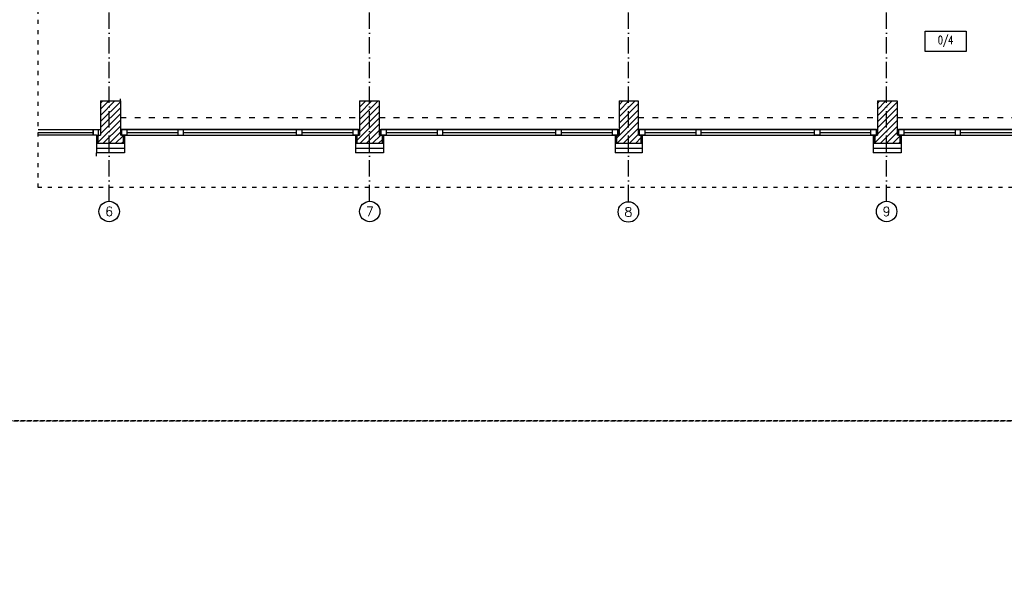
# Model space of a CAD drawing. Header units: millimetres. Extents: x 167273 to 188273, y -125105 to -88145.
# Tile 44 of 210: x 174559 to 176004, y -123347 to -122517. Entities that reach past the tile are written whole.
import ezdxf
from ezdxf.enums import TextEntityAlignment as Align

# ---------------------------------------------------------------- set-up
doc = ezdxf.new("R2010")
doc.units = ezdxf.units.MM
for name, pattern in [('ACAD_ISO03W100', [30, 12, -18]), ('ACAD_ISO10W100', [18, 12, -3, 0, -3]), ('HIDDEN', [9.525, 6.35, -3.175])]:
    doc.linetypes.add(name, pattern=pattern)
for name, color, linetype in [('a-op_text', 9, 'Continuous'), ('a-osie', 1, 'ACAD_ISO10W100'), ('b-izolacja', 8, 'BATTING'), ('b-okna', 6, 'Continuous'), ('b-przerywana1', 9, 'ACAD_ISO03W100'), ('b-widokowa', 7, 'Continuous'), ('b-ściany', 2, 'Continuous'), ('h-hatch', 8, 'Continuous')]:
    doc.layers.add(name, color=color, linetype=linetype)
doc.layers.add('x-revclouds', color=190, linetype='HIDDEN', plot=False)
doc.styles.add('PPAB_100', font='romans.shx', dxfattribs={"width": 0.7, "height": 12})
doc.linetypes.add('BATTING', pattern='A,0.0001,-0.1,[134,ltypeshp.shx,S=0.1,R=0,X=-0.1,Y=0],-0.2,[134,ltypeshp.shx,S=0.1,R=180,X=0.1,Y=0],-0.1', length=0.4001)
pattern_1 = [(45, (-26550.2005, 31481.7547), (-4.49012806, 4.49012806), [])]

# ---------------------------------------------------------------- blocks, each defined once
blk = doc.blocks.new('okno_')
at = {"layer": 'b-okna'}
for p, q in [((-166, -4), (-91, -4)), ((-83, -4), (83, -4)), ((91, -4), (166, -4))]:
    blk.add_line(p, q, dxfattribs=at)
for points in [[(-174, -8), (174, -8), (174, 0), (-174, 0)], [(-174, 0), (-166, 0), (-166, -8), (-174, -8)], [(-83, 0), (-91, 0), (-91, -8), (-83, -8)], [(83, 0), (91, 0), (91, -8), (83, -8)], [(166, 0), (174, 0), (174, -8), (166, -8)]]:
    blk.add_lwpolyline(points, close=True, dxfattribs=at)

msp = doc.modelspace()

# ---------------------------------------------------------------- hatches: boundary and pattern name
at = {"layer": 'h-hatch'}
h = msp.add_hatch(dxfattribs=at)
h.set_pattern_fill('ANSI31', color=256, scale=2, style=0)
h.set_pattern_definition(pattern_1)
h.paths.add_polyline_path([(174706.81, -122635.89), (174677.81, -122635.89), (174677.81, -122685.89), (174673.81, -122685.89), (174673.81, -122697.89), (174710.81, -122697.89), (174710.81, -122685.89), (174708.31, -122685.89), (174706.81, -122685.89)])
h = msp.add_hatch(dxfattribs=at)
h.set_pattern_fill('ANSI31', color=256, scale=2, style=0)
h.set_pattern_definition(pattern_1)
h.paths.add_polyline_path([(175086.81, -122635.89), (175057.81, -122635.89), (175057.81, -122685.89), (175053.81, -122685.89), (175053.81, -122697.89), (175090.81, -122697.89), (175090.81, -122685.89), (175088.81, -122685.89), (175086.81, -122685.89)])
h = msp.add_hatch(dxfattribs=at)
h.set_pattern_fill('ANSI31', color=256, scale=2, style=0)
h.set_pattern_definition(pattern_1)
h.paths.add_polyline_path([(175466.81, -122635.89), (175438.81, -122635.89), (175438.81, -122685.89), (175434.81, -122685.89), (175434.81, -122697.89), (175470.81, -122697.89), (175470.81, -122685.89), (175468.31, -122685.89), (175466.81, -122685.89)])
h = msp.add_hatch(dxfattribs=at)
h.set_pattern_fill('ANSI31', color=256, scale=2, style=0)
h.set_pattern_definition(pattern_1)
h.paths.add_polyline_path([(175846.81, -122635.89), (175817.81, -122635.89), (175817.81, -122685.89), (175813.81, -122685.89), (175813.81, -122697.89), (175850.81, -122697.89), (175850.81, -122685.89), (175848.81, -122685.89), (175846.81, -122685.89)])

# ---------------------------------------------------------------- linework, layer by layer
at = {"layer": 'a-op_text', "ltscale": 0.5}
msp.add_lwpolyline([(175887.81, -122563.56), (175887.81, -122533.56), (175947.81, -122533.56), (175947.81, -122563.56)], close=True, dxfattribs=at)
at = {"layer": 'a-osie', "ltscale": 2}
for p, q in [((174690.31, -122782.89), (174690.31, -121650.89)), ((175072.31, -122782.89), (175072.31, -121650.89)), ((175452.31, -122782.89), (175452.31, -121650.89)), ((175831.31, -122782.89), (175831.31, -121650.89))]:
    msp.add_line(p, q, dxfattribs=at)
at = {"layer": 'a-osie', "linetype": 'Continuous', "ltscale": 0.5}
for centre in [(174690.31, -122797.89), (175072.81, -122797.89), (175452.31, -122798.58), (175831.32, -122797.89)]:
    msp.add_circle(centre, 15, dxfattribs=at)
at = {"layer": 'b-izolacja', "ltscale": 2}
for p, q in [((174672.81, -122685.89), (174672.81, -122697.89)), ((174711.81, -122685.89), (174711.81, -122697.89)), ((175052.81, -122685.89), (175052.81, -122697.89)), ((175091.81, -122685.89), (175091.81, -122697.89)), ((175433.81, -122685.89), (175433.81, -122697.89)), ((175471.81, -122685.89), (175471.81, -122697.89)), ((175812.81, -122685.89), (175812.81, -122697.89)), ((175851.81, -122685.89), (175851.81, -122697.89))]:
    msp.add_line(p, q, dxfattribs=at)
at = {"layer": 'b-izolacja', "ltscale": 16}
for p, q in [((174671.81, -122704.89), (174712.81, -122704.89)), ((175051.81, -122704.89), (175092.81, -122704.89)), ((175432.81, -122704.89), (175472.81, -122704.89)), ((175811.81, -122704.89), (175852.81, -122704.89))]:
    msp.add_line(p, q, dxfattribs=at)
at = {"layer": 'b-okna'}
for p, q in [((174586.37, -122681.89), (174666.81, -122681.89)), ((174674.81, -122685.89), (174674.81, -122677.89)), ((174706.81, -122677.89), (175057.81, -122677.89)), ((174712.81, -122685.89), (175051.81, -122685.89)), ((175086.81, -122677.89), (175438.81, -122677.89)), ((175092.81, -122685.89), (175432.81, -122685.89)), ((175466.81, -122677.89), (175817.81, -122677.89)), ((175472.81, -122685.89), (175811.81, -122685.89)), ((175846.81, -122677.89), (176198.81, -122677.89)), ((175852.81, -122685.89), (176192.81, -122685.89))]:
    msp.add_line(p, q, dxfattribs=at)
for points in [[(174586.37, -122677.89), (174666.81, -122677.89), (174666.81, -122685.89), (174586.37, -122685.89)], [(174671.81, -122685.89), (174666.81, -122685.89), (174666.81, -122677.89), (174677.81, -122677.89)]]:
    msp.add_lwpolyline(points, dxfattribs=at)
at = {"layer": 'b-przerywana1', "ltscale": 0.5}
for p, q in [((174586.37, -122762.89), (174586.37, -121650.89)), ((176286.37, -122762.89), (174586.37, -122762.89))]:
    msp.add_line(p, q, dxfattribs=at)
at = {"layer": 'b-przerywana1', "ltscale": 0.7}
for p, q in [((174706.81, -122659.89), (175057.81, -122659.89)), ((175086.81, -122659.89), (175438.81, -122659.89)), ((175466.81, -122659.89), (175817.81, -122659.89)), ((175846.81, -122659.89), (176198.81, -122659.89))]:
    msp.add_line(p, q, dxfattribs=at)
at = {"layer": 'b-widokowa'}
for p, q in [((174706.81, -122635.89), (174706.81, -122632.89)), ((174673.81, -122685.89), (174673.81, -122697.89)), ((174710.81, -122685.89), (174710.81, -122697.89)), ((175053.81, -122685.89), (175053.81, -122697.89)), ((175090.81, -122685.89), (175090.81, -122697.89)), ((175434.81, -122685.89), (175434.81, -122697.89)), ((175470.81, -122685.89), (175470.81, -122697.89)), ((175813.81, -122685.89), (175813.81, -122697.89)), ((175850.81, -122685.89), (175850.81, -122697.89)), ((174671.81, -122697.89), (174712.81, -122697.89)), ((175051.81, -122697.89), (175092.81, -122697.89)), ((175432.81, -122697.89), (175472.81, -122697.89)), ((175811.81, -122697.89), (175852.81, -122697.89)), ((174671.81, -122716.89), (174671.81, -122711.89))]:
    msp.add_line(p, q, dxfattribs=at)
at = {"layer": 'b-ściany'}
for p, q in [((174677.81, -122635.89), (174677.81, -122685.89)), ((174677.81, -122635.89), (174706.81, -122635.89)), ((174706.81, -122635.89), (174706.81, -122685.89)), ((175057.81, -122635.89), (175057.81, -122685.89)), ((175057.81, -122635.89), (175086.81, -122635.89)), ((175086.81, -122635.89), (175086.81, -122685.89)), ((175438.81, -122635.89), (175438.81, -122685.89)), ((175438.81, -122635.89), (175466.81, -122635.89)), ((175466.81, -122635.89), (175466.81, -122685.89)), ((175817.81, -122635.89), (175817.81, -122685.89)), ((175817.81, -122635.89), (175846.81, -122635.89)), ((175846.81, -122635.89), (175846.81, -122685.89)), ((174671.81, -122685.89), (174677.81, -122685.89)), ((174671.81, -122685.89), (174671.81, -122711.89)), ((174712.81, -122685.89), (174706.81, -122685.89)), ((174712.81, -122685.89), (174712.81, -122711.89)), ((175051.81, -122685.89), (175057.81, -122685.89)), ((175051.81, -122685.89), (175051.81, -122711.89)), ((175092.81, -122685.89), (175086.81, -122685.89)), ((175092.81, -122685.89), (175092.81, -122711.89)), ((175432.81, -122685.89), (175438.81, -122685.89)), ((175432.81, -122685.89), (175432.81, -122711.89)), ((175472.81, -122685.89), (175466.81, -122685.89)), ((175472.81, -122685.89), (175472.81, -122711.89)), ((175811.81, -122685.89), (175817.81, -122685.89)), ((175811.81, -122685.89), (175811.81, -122711.89)), ((175852.81, -122685.89), (175846.81, -122685.89)), ((175852.81, -122685.89), (175852.81, -122711.89)), ((174712.81, -122711.89), (174671.81, -122711.89)), ((175092.81, -122711.89), (175051.81, -122711.89)), ((175472.81, -122711.89), (175432.81, -122711.89)), ((175852.81, -122711.89), (175811.81, -122711.89))]:
    msp.add_line(p, q, dxfattribs=at)
at = {"layer": 'x-revclouds'}
for points in [[(173273.44, -123104.89), (178773.44, -123104.89), (178773.44, -121104.89), (173273.44, -121104.89)], [(173273.44, -125104.89), (184273.44, -125104.89), (184273.44, -123104.89), (173273.44, -123104.89)]]:
    msp.add_lwpolyline(points, close=True, dxfattribs=at)

# ---------------------------------------------------------------- block references
at = {"layer": 'b-okna'}
for p in [(174882.31, -122677.89), (175262.81, -122677.89), (175642.31, -122677.89), (176022.81, -122677.89)]:
    msp.add_blockref('okno_', p, dxfattribs=at)

# ---------------------------------------------------------------- texts
at = {"layer": 'a-op_text', "ltscale": 0.5, "insert": (175917.81, -122548.56), "char_height": 12, "width": 60, "attachment_point": 5, "style": 'PPAB_100'}
msp.add_mtext('0/4', dxfattribs=at)
at = {"layer": 'a-osie', "style": 'PPAB_100'}
msp.add_text('6', height=13.5, dxfattribs=at).set_placement((174690.31, -122797.89), align=Align.MIDDLE_CENTER)
at = {"layer": 'a-osie', "linetype": 'Continuous', "ltscale": 0.5, "style": 'PPAB_100'}
for s, p in [('7', (175072.81, -122797.89)), ('8', (175452.31, -122798.58)), ('9', (175831.32, -122797.89))]:
    msp.add_text(s, height=13.5, dxfattribs=at).set_placement(p, align=Align.MIDDLE_CENTER)

doc.saveas('drawing.dxf')
